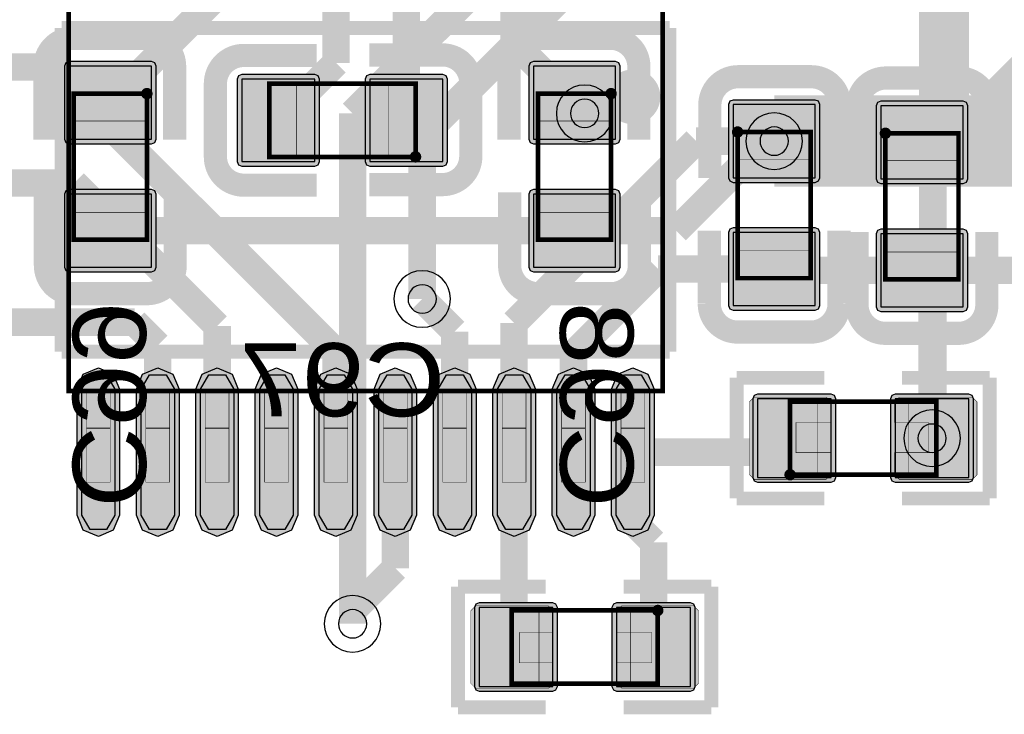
# Model space of a CAD drawing. Header units: millimetres. Extents: x -8 to 125, y -6 to 113.
# Tile 128 of 142: x 79.67 to 90.44, y 63.78 to 71.38. Entities that reach past the tile are written whole.
import ezdxf
from ezdxf.enums import TextEntityAlignment as Align

# ---------------------------------------------------------------- set-up
doc = ezdxf.new("R2010")
doc.units = ezdxf.units.MM
for name, color, linetype, true_color in [('Bottom Layer', 7, 'Continuous', 0x0000ff), ('Bottom Paste Mask Layer', 7, 'Continuous', 0x800000), ('Bottom Silkscreen Layer', 7, 'Continuous', 0x66cc33), ('Bottom Solder Mask Layer', 7, 'Continuous', 0xaa00ff), ('Component Marking Layer', 7, 'Continuous', 0x66ffcc), ('Component Shape Layer', 7, 'Continuous', 0x00cccc), ('Hole Layer', 7, 'Continuous', 0x222222), ('Inner1', 7, 'Continuous', 0x999966), ('Multi-Layer', 7, 'Continuous', 0xc0c0c0), ('Pin Floating Layer', 7, 'Continuous', 0xff99ff), ('Pin Soldering Layer', 7, 'Continuous', 0xcc9999), ('Top Layer', 7, 'Continuous', 0xff0000), ('Top Paste Mask Layer', 7, 'Continuous', 0x808080), ('Top Silkscreen Layer', 7, 'Continuous', 0xffcc00), ('Top Solder Mask Layer', 7, 'Continuous', 0x800080)]:
    doc.layers.add(name, color=color, linetype=linetype, true_color=true_color)
doc.styles.get("Standard").update_dxf_attribs({"font": 'arial.ttf'})

msp = doc.modelspace()

# ---------------------------------------------------------------- hatches: boundary and pattern name
at = {"layer": 'Bottom Layer'}
for points in [[(81.111, 70.874), (80.211, 70.874), (80.211, 70.074), (81.111, 70.074)], [(86.191, 70.874), (85.291, 70.874), (85.291, 70.074), (86.191, 70.074)], [(82.901, 69.832), (82.901, 70.732), (82.101, 70.732), (82.101, 69.832)], [(84.301, 69.832), (84.301, 70.732), (83.501, 70.732), (83.501, 69.832)], [(81.111, 69.474), (80.211, 69.474), (80.211, 68.674), (81.111, 68.674)], [(86.191, 69.474), (85.291, 69.474), (85.291, 68.674), (86.191, 68.674)]]:
    msp.add_hatch(color=256, dxfattribs=at).paths.add_polyline_path(points)
at = {"layer": 'Bottom Paste Mask Layer'}
for points in [[(81.111, 70.874), (80.211, 70.874), (80.211, 70.074), (81.111, 70.074)], [(86.191, 70.874), (85.291, 70.874), (85.291, 70.074), (86.191, 70.074)], [(82.901, 69.832), (82.901, 70.732), (82.101, 70.732), (82.101, 69.832)], [(84.301, 69.832), (84.301, 70.732), (83.501, 70.732), (83.501, 69.832)], [(81.111, 69.474), (80.211, 69.474), (80.211, 68.674), (81.111, 68.674)], [(86.191, 69.474), (85.291, 69.474), (85.291, 68.674), (86.191, 68.674)]]:
    msp.add_hatch(color=256, dxfattribs=at).paths.add_polyline_path(points)
at = {"layer": 'Bottom Solder Mask Layer'}
for points in [[(81.111, 70.925), (80.211, 70.925), (80.175, 70.91), (80.16, 70.874), (80.16, 70.074), (80.175, 70.038), (80.211, 70.023), (81.111, 70.023), (81.147, 70.038), (81.162, 70.074), (81.162, 70.874), (81.147, 70.91)], [(86.191, 70.925), (85.291, 70.925), (85.255, 70.91), (85.24, 70.874), (85.24, 70.074), (85.255, 70.038), (85.291, 70.023), (86.191, 70.023), (86.227, 70.038), (86.242, 70.074), (86.242, 70.874), (86.227, 70.91)], [(82.952, 69.832), (82.952, 70.732), (82.937, 70.768), (82.901, 70.783), (82.101, 70.783), (82.065, 70.768), (82.05, 70.732), (82.05, 69.832), (82.065, 69.796), (82.101, 69.781), (82.901, 69.781), (82.937, 69.796)], [(84.352, 69.832), (84.352, 70.732), (84.337, 70.768), (84.301, 70.783), (83.501, 70.783), (83.465, 70.768), (83.45, 70.732), (83.45, 69.832), (83.465, 69.796), (83.501, 69.781), (84.301, 69.781), (84.337, 69.796)], [(81.111, 69.525), (80.211, 69.525), (80.175, 69.51), (80.16, 69.474), (80.16, 68.674), (80.175, 68.638), (80.211, 68.623), (81.111, 68.623), (81.147, 68.638), (81.162, 68.674), (81.162, 69.474), (81.147, 69.51)], [(86.191, 69.525), (85.291, 69.525), (85.255, 69.51), (85.24, 69.474), (85.24, 68.674), (85.255, 68.638), (85.291, 68.623), (86.191, 68.623), (86.227, 68.638), (86.242, 68.674), (86.242, 69.474), (86.227, 69.51)]]:
    msp.add_hatch(color=256, dxfattribs=at).paths.add_polyline_path(points)
at = {"layer": 'Component Marking Layer'}
for points in [[(81.001, 70.574, 1), (81.121, 70.574, 1)], [(86.081, 70.574, 1), (86.201, 70.574, 1)], [(87.466, 70.154, 1), (87.586, 70.154, 1)], [(89.083, 70.14, 1), (89.203, 70.14, 1)], [(83.941, 69.882, 1), (84.061, 69.882, 1)], [(88.04, 66.402, 1), (88.16, 66.402, 1)], [(86.592, 64.916, 1), (86.712, 64.916, 1)]]:
    msp.add_hatch(color=256, dxfattribs=at).paths.add_polyline_path(points)
at = {"layer": 'Pin Floating Layer'}
for points in [[(80.66, 66.91), (80.66, 67.33), (80.4, 67.33), (80.4, 66.91)], [(81.31, 66.91), (81.31, 67.33), (81.05, 67.33), (81.05, 66.91)], [(81.96, 66.91), (81.96, 67.33), (81.7, 67.33), (81.7, 66.91)], [(82.61, 66.91), (82.61, 67.33), (82.35, 67.33), (82.35, 66.91)], [(83.26, 66.91), (83.26, 67.33), (83, 67.33), (83, 66.91)], [(83.91, 66.91), (83.91, 67.33), (83.65, 67.33), (83.65, 66.91)], [(84.56, 66.91), (84.56, 67.33), (84.3, 67.33), (84.3, 66.91)], [(85.21, 66.91), (85.21, 67.33), (84.95, 67.33), (84.95, 66.91)], [(85.86, 66.91), (85.86, 67.33), (85.6, 67.33), (85.6, 66.91)], [(86.51, 66.91), (86.51, 67.33), (86.25, 67.33), (86.25, 66.91)]]:
    msp.add_hatch(color=256, dxfattribs=at).paths.add_polyline_path(points)
at = {"layer": 'Pin Soldering Layer'}
for points in [[(82.401, 69.882), (82.401, 70.682), (82.701, 70.682), (82.701, 69.882)], [(84.001, 69.882), (84.001, 70.682), (83.701, 70.682), (83.701, 69.882)], [(81.061, 70.574), (80.261, 70.574), (80.261, 70.274), (81.061, 70.274)], [(86.141, 70.574), (85.341, 70.574), (85.341, 70.274), (86.141, 70.274)], [(87.526, 70.154), (88.326, 70.154), (88.326, 69.854), (87.526, 69.854)], [(89.143, 70.14), (89.943, 70.14), (89.943, 69.84), (89.143, 69.84)], [(81.061, 68.974), (80.261, 68.974), (80.261, 69.274), (81.061, 69.274)], [(86.141, 68.974), (85.341, 68.974), (85.341, 69.274), (86.141, 69.274)], [(87.526, 68.554), (88.326, 68.554), (88.326, 68.854), (87.526, 68.854)], [(89.143, 68.54), (89.943, 68.54), (89.943, 68.84), (89.143, 68.84)], [(88.1, 66.402), (88.1, 67.202), (88.4, 67.202), (88.4, 66.402)], [(89.7, 66.402), (89.7, 67.202), (89.4, 67.202), (89.4, 66.402)], [(80.66, 66.32), (80.66, 66.92), (80.4, 66.92), (80.4, 66.32)], [(81.31, 66.32), (81.31, 66.92), (81.05, 66.92), (81.05, 66.32)], [(81.96, 66.32), (81.96, 66.92), (81.7, 66.92), (81.7, 66.32)], [(82.61, 66.32), (82.61, 66.92), (82.35, 66.92), (82.35, 66.32)], [(83.26, 66.32), (83.26, 66.92), (83, 66.92), (83, 66.32)], [(83.91, 66.32), (83.91, 66.92), (83.65, 66.92), (83.65, 66.32)], [(84.56, 66.32), (84.56, 66.92), (84.3, 66.92), (84.3, 66.32)], [(85.21, 66.32), (85.21, 66.92), (84.95, 66.92), (84.95, 66.32)], [(85.86, 66.32), (85.86, 66.92), (85.6, 66.92), (85.6, 66.32)], [(86.51, 66.32), (86.51, 66.92), (86.25, 66.92), (86.25, 66.32)], [(85.052, 64.916), (85.052, 64.116), (85.352, 64.116), (85.352, 64.916)], [(86.652, 64.916), (86.652, 64.116), (86.352, 64.116), (86.352, 64.916)]]:
    msp.add_hatch(color=256, dxfattribs=at).paths.add_polyline_path(points)
at = {"layer": 'Top Layer'}
for points in [[(88.376, 70.454), (87.476, 70.454), (87.476, 69.654), (88.376, 69.654)], [(89.993, 70.44), (89.093, 70.44), (89.093, 69.64), (89.993, 69.64)], [(88.376, 69.054), (87.476, 69.054), (87.476, 68.254), (88.376, 68.254)], [(89.993, 69.04), (89.093, 69.04), (89.093, 68.24), (89.993, 68.24)], [(80.348, 67.338), (80.439, 67.496), (80.621, 67.496), (80.712, 67.338), (80.712, 65.96), (80.621, 65.803), (80.439, 65.803), (80.348, 65.96)], [(80.998, 67.338), (81.089, 67.496), (81.271, 67.496), (81.362, 67.338), (81.362, 65.96), (81.271, 65.803), (81.089, 65.803), (80.998, 65.96)], [(81.648, 67.338), (81.739, 67.496), (81.921, 67.496), (82.012, 67.338), (82.012, 65.96), (81.921, 65.803), (81.739, 65.803), (81.648, 65.96)], [(82.298, 67.338), (82.389, 67.496), (82.571, 67.496), (82.662, 67.338), (82.662, 65.96), (82.571, 65.803), (82.389, 65.803), (82.298, 65.96)], [(82.948, 67.338), (83.039, 67.496), (83.221, 67.496), (83.312, 67.338), (83.312, 65.96), (83.221, 65.803), (83.039, 65.803), (82.948, 65.96)], [(83.598, 67.338), (83.689, 67.496), (83.871, 67.496), (83.962, 67.338), (83.962, 65.96), (83.871, 65.803), (83.689, 65.803), (83.598, 65.96)], [(84.248, 67.338), (84.339, 67.496), (84.521, 67.496), (84.612, 67.338), (84.612, 65.96), (84.521, 65.803), (84.339, 65.803), (84.248, 65.96)], [(84.898, 67.338), (84.989, 67.496), (85.171, 67.496), (85.262, 67.338), (85.262, 65.96), (85.171, 65.803), (84.989, 65.803), (84.898, 65.96)], [(85.548, 67.338), (85.639, 67.496), (85.821, 67.496), (85.912, 67.338), (85.912, 65.96), (85.821, 65.803), (85.639, 65.803), (85.548, 65.96)], [(86.198, 67.338), (86.289, 67.496), (86.471, 67.496), (86.562, 67.338), (86.562, 65.96), (86.471, 65.803), (86.289, 65.803), (86.198, 65.96)], [(87.744, 67.234), (87.744, 66.37), (88.55, 66.37), (88.55, 67.234)], [(89.25, 67.234), (89.25, 66.37), (90.057, 66.37), (90.057, 67.234)], [(85.502, 64.084), (85.502, 64.948), (84.696, 64.948), (84.696, 64.084)], [(87.009, 64.084), (87.009, 64.948), (86.202, 64.948), (86.202, 64.084)]]:
    msp.add_hatch(color=256, dxfattribs=at).paths.add_polyline_path(points)
at = {"layer": 'Top Paste Mask Layer'}
for points in [[(88.376, 70.454), (87.476, 70.454), (87.476, 69.654), (88.376, 69.654)], [(89.993, 70.44), (89.093, 70.44), (89.093, 69.64), (89.993, 69.64)], [(88.376, 69.054), (87.476, 69.054), (87.476, 68.254), (88.376, 68.254)], [(89.993, 69.04), (89.093, 69.04), (89.093, 68.24), (89.993, 68.24)], [(80.348, 67.338), (80.439, 67.496), (80.621, 67.496), (80.712, 67.338), (80.712, 65.96), (80.621, 65.803), (80.439, 65.803), (80.348, 65.96)], [(80.998, 67.338), (81.089, 67.496), (81.271, 67.496), (81.362, 67.338), (81.362, 65.96), (81.271, 65.803), (81.089, 65.803), (80.998, 65.96)], [(81.648, 67.338), (81.739, 67.496), (81.921, 67.496), (82.012, 67.338), (82.012, 65.96), (81.921, 65.803), (81.739, 65.803), (81.648, 65.96)], [(82.298, 67.338), (82.389, 67.496), (82.571, 67.496), (82.662, 67.338), (82.662, 65.96), (82.571, 65.803), (82.389, 65.803), (82.298, 65.96)], [(82.948, 67.338), (83.039, 67.496), (83.221, 67.496), (83.312, 67.338), (83.312, 65.96), (83.221, 65.803), (83.039, 65.803), (82.948, 65.96)], [(83.598, 67.338), (83.689, 67.496), (83.871, 67.496), (83.962, 67.338), (83.962, 65.96), (83.871, 65.803), (83.689, 65.803), (83.598, 65.96)], [(84.248, 67.338), (84.339, 67.496), (84.521, 67.496), (84.612, 67.338), (84.612, 65.96), (84.521, 65.803), (84.339, 65.803), (84.248, 65.96)], [(84.898, 67.338), (84.989, 67.496), (85.171, 67.496), (85.262, 67.338), (85.262, 65.96), (85.171, 65.803), (84.989, 65.803), (84.898, 65.96)], [(85.548, 67.338), (85.639, 67.496), (85.821, 67.496), (85.912, 67.338), (85.912, 65.96), (85.821, 65.803), (85.639, 65.803), (85.548, 65.96)], [(86.198, 67.338), (86.289, 67.496), (86.471, 67.496), (86.562, 67.338), (86.562, 65.96), (86.471, 65.803), (86.289, 65.803), (86.198, 65.96)], [(88.545, 67.202), (88.545, 66.974), (88.165, 66.974), (88.165, 66.644), (88.545, 66.644), (88.545, 66.402), (88.495, 66.352), (87.705, 66.352), (87.655, 66.402), (87.655, 67.202), (87.705, 67.252), (88.495, 67.252)], [(90.095, 67.252), (89.295, 67.252), (89.245, 67.202), (89.245, 66.974), (89.615, 66.974), (89.615, 66.644), (89.245, 66.644), (89.245, 66.402), (89.295, 66.352), (90.095, 66.352), (90.145, 66.402), (90.145, 67.202)], [(84.657, 64.066), (85.457, 64.066), (85.507, 64.116), (85.507, 64.344), (85.137, 64.344), (85.137, 64.674), (85.507, 64.674), (85.507, 64.916), (85.457, 64.966), (84.657, 64.966), (84.607, 64.916), (84.607, 64.116)], [(86.207, 64.116), (86.207, 64.344), (86.587, 64.344), (86.587, 64.674), (86.207, 64.674), (86.207, 64.916), (86.257, 64.966), (87.047, 64.966), (87.097, 64.916), (87.097, 64.116), (87.047, 64.066), (86.257, 64.066)]]:
    msp.add_hatch(color=256, dxfattribs=at).paths.add_polyline_path(points)
at = {"layer": 'Top Solder Mask Layer'}
for points in [[(88.376, 70.504), (87.476, 70.504), (87.44, 70.49), (87.426, 70.454), (87.426, 69.654), (87.44, 69.618), (87.476, 69.603), (88.376, 69.603), (88.412, 69.618), (88.427, 69.654), (88.427, 70.454), (88.412, 70.49)], [(89.993, 70.491), (89.093, 70.491), (89.057, 70.476), (89.042, 70.44), (89.042, 69.64), (89.057, 69.604), (89.093, 69.589), (89.993, 69.589), (90.029, 69.604), (90.044, 69.64), (90.044, 70.44), (90.029, 70.476)], [(88.376, 69.104), (87.476, 69.104), (87.44, 69.089), (87.426, 69.054), (87.426, 68.254), (87.44, 68.218), (87.476, 68.203), (88.376, 68.203), (88.412, 68.218), (88.427, 68.254), (88.427, 69.054), (88.412, 69.089)], [(89.993, 69.091), (89.093, 69.091), (89.057, 69.076), (89.042, 69.04), (89.042, 68.24), (89.057, 68.204), (89.093, 68.189), (89.993, 68.189), (90.029, 68.204), (90.044, 68.24), (90.044, 69.04), (90.029, 69.076)], [(80.297, 67.338), (80.365, 67.503), (80.53, 67.571), (80.694, 67.503), (80.763, 67.338), (80.763, 65.96), (80.694, 65.796), (80.53, 65.727), (80.365, 65.796), (80.297, 65.96)], [(80.947, 67.338), (81.015, 67.503), (81.18, 67.571), (81.344, 67.503), (81.413, 67.338), (81.413, 65.96), (81.344, 65.796), (81.18, 65.727), (81.015, 65.796), (80.947, 65.96)], [(81.597, 67.338), (81.665, 67.503), (81.83, 67.571), (81.994, 67.503), (82.062, 67.338), (82.062, 65.96), (81.994, 65.796), (81.83, 65.727), (81.665, 65.796), (81.597, 65.96)], [(82.247, 67.338), (82.315, 67.503), (82.48, 67.571), (82.644, 67.503), (82.712, 67.338), (82.712, 65.96), (82.644, 65.796), (82.48, 65.727), (82.315, 65.796), (82.247, 65.96)], [(82.897, 67.338), (82.965, 67.503), (83.13, 67.571), (83.294, 67.503), (83.362, 67.338), (83.362, 65.96), (83.294, 65.796), (83.13, 65.727), (82.965, 65.796), (82.897, 65.96)], [(83.547, 67.338), (83.615, 67.503), (83.78, 67.571), (83.944, 67.503), (84.012, 67.338), (84.012, 65.96), (83.944, 65.796), (83.78, 65.727), (83.615, 65.796), (83.547, 65.96)], [(84.197, 67.338), (84.265, 67.503), (84.43, 67.571), (84.595, 67.503), (84.663, 67.338), (84.663, 65.96), (84.595, 65.796), (84.43, 65.727), (84.265, 65.796), (84.197, 65.96)], [(84.847, 67.338), (84.915, 67.503), (85.08, 67.571), (85.245, 67.503), (85.313, 67.338), (85.313, 65.96), (85.245, 65.796), (85.08, 65.727), (84.915, 65.796), (84.847, 65.96)], [(85.497, 67.338), (85.565, 67.503), (85.73, 67.571), (85.894, 67.503), (85.963, 67.338), (85.963, 65.96), (85.894, 65.796), (85.73, 65.727), (85.565, 65.796), (85.497, 65.96)], [(86.147, 67.338), (86.215, 67.503), (86.38, 67.571), (86.544, 67.503), (86.613, 67.338), (86.613, 65.96), (86.544, 65.796), (86.38, 65.727), (86.215, 65.796), (86.147, 65.96)], [(87.693, 67.234), (87.693, 66.37), (87.708, 66.334), (87.744, 66.319), (88.55, 66.319), (88.586, 66.334), (88.601, 66.37), (88.601, 67.234), (88.586, 67.27), (88.55, 67.285), (87.744, 67.285), (87.708, 67.27)], [(89.2, 67.234), (89.2, 66.37), (89.214, 66.334), (89.25, 66.319), (90.057, 66.319), (90.093, 66.334), (90.108, 66.37), (90.108, 67.234), (90.093, 67.27), (90.057, 67.285), (89.25, 67.285), (89.214, 67.27)], [(85.553, 64.084), (85.553, 64.948), (85.538, 64.984), (85.502, 64.999), (84.696, 64.999), (84.66, 64.984), (84.645, 64.948), (84.645, 64.084), (84.66, 64.048), (84.696, 64.033), (85.502, 64.033), (85.538, 64.048)], [(87.06, 64.084), (87.06, 64.948), (87.045, 64.984), (87.009, 64.999), (86.202, 64.999), (86.166, 64.984), (86.151, 64.948), (86.151, 64.084), (86.166, 64.048), (86.202, 64.033), (87.009, 64.033), (87.045, 64.048)]]:
    msp.add_hatch(color=256, dxfattribs=at).paths.add_polyline_path(points)

# ---------------------------------------------------------------- linework, layer by layer
at = {"layer": 'Bottom Layer', "const_width": 0.3}
for points in [[(89.662, 73.406), (89.662, 66.811)], [(83.901, 72.778), (83.901, 70.282)], [(82.48, 72.293), (80.661, 70.474)], [(83.13, 71.92), (83.13, 70.911)], [(83.13, 70.911), (82.501, 70.282)], [(86.854, 69.074), (87.884, 70.104)], [(80.661, 69.074), (85.741, 69.074)], [(85.741, 69.074), (86.854, 69.074)], [(89.662, 66.811), (89.654, 66.802)]]:
    msp.add_lwpolyline(points, dxfattribs=at)
at = {"layer": 'Bottom Layer'}
for points in [[(81.111, 70.874), (80.211, 70.874), (80.211, 70.074), (81.111, 70.074)], [(86.191, 70.874), (85.291, 70.874), (85.291, 70.074), (86.191, 70.074)], [(82.901, 69.832), (82.901, 70.732), (82.101, 70.732), (82.101, 69.832)], [(84.301, 69.832), (84.301, 70.732), (83.501, 70.732), (83.501, 69.832)], [(81.111, 69.474), (80.211, 69.474), (80.211, 68.674), (81.111, 68.674)], [(86.191, 69.474), (85.291, 69.474), (85.291, 68.674), (86.191, 68.674)]]:
    msp.add_lwpolyline(points, close=True, dxfattribs=at)
at = {"layer": 'Bottom Paste Mask Layer'}
for points in [[(81.111, 70.874), (80.211, 70.874), (80.211, 70.074), (81.111, 70.074)], [(86.191, 70.874), (85.291, 70.874), (85.291, 70.074), (86.191, 70.074)], [(82.901, 69.832), (82.901, 70.732), (82.101, 70.732), (82.101, 69.832)], [(84.301, 69.832), (84.301, 70.732), (83.501, 70.732), (83.501, 69.832)], [(81.111, 69.474), (80.211, 69.474), (80.211, 68.674), (81.111, 68.674)], [(86.191, 69.474), (85.291, 69.474), (85.291, 68.674), (86.191, 68.674)]]:
    msp.add_lwpolyline(points, close=True, dxfattribs=at)
at = {"layer": 'Bottom Silkscreen Layer', "const_width": 0.254}
for points in [[(80.255, 71.18, 0.414214), (79.945, 70.87)], [(80.255, 71.18, 0.414214), (79.945, 70.87)], [(81.365, 70.87, 0.414239), (81.055, 71.18)], [(81.365, 70.87, 0.414239), (81.055, 71.18)], [(85.335, 71.18, 0.414214), (85.025, 70.87)], [(85.335, 71.18, 0.414214), (85.025, 70.87)], [(86.445, 70.87, 0.414239), (86.135, 71.18)], [(86.445, 70.87, 0.414239), (86.135, 71.18)], [(82.121, 70.992, 0.414239), (81.811, 70.682)], [(82.121, 70.992, 0.414239), (81.811, 70.682)], [(84.606, 70.688, 0.414214), (84.296, 70.998)], [(84.606, 70.688, 0.414214), (84.296, 70.998)], [(81.811, 69.882, 0.414214), (82.121, 69.572)], [(81.811, 69.882, 0.414214), (82.121, 69.572)], [(84.296, 69.578, 0.414239), (84.606, 69.888)], [(84.296, 69.578, 0.414239), (84.606, 69.888)], [(79.951, 68.694, 0.414239), (80.261, 68.384)], [(79.951, 68.694, 0.414239), (80.261, 68.384)], [(81.061, 68.384, 0.414214), (81.371, 68.694)], [(81.061, 68.384, 0.414214), (81.371, 68.694)], [(85.031, 68.694, 0.414239), (85.341, 68.384)], [(85.031, 68.694, 0.414239), (85.341, 68.384)], [(86.141, 68.384, 0.414214), (86.451, 68.694)], [(86.141, 68.384, 0.414214), (86.451, 68.694)]]:
    msp.add_lwpolyline(points, format="xyb", dxfattribs=at)
for points in [[(80.255, 71.18), (81.055, 71.18)], [(80.255, 71.18), (81.055, 71.18)], [(85.335, 71.18), (86.135, 71.18)], [(85.335, 71.18), (86.135, 71.18)], [(82.921, 70.992), (82.121, 70.992)], [(82.921, 70.992), (82.121, 70.992)], [(83.496, 70.998), (84.296, 70.998)], [(83.496, 70.998), (84.296, 70.998)], [(79.945, 70.07), (79.945, 70.87)], [(79.945, 70.07), (79.945, 70.87)], [(81.365, 70.07), (81.365, 70.87)], [(81.365, 70.07), (81.365, 70.87)], [(85.025, 70.07), (85.025, 70.87)], [(85.025, 70.07), (85.025, 70.87)], [(86.445, 70.07), (86.445, 70.87)], [(86.445, 70.07), (86.445, 70.87)], [(81.811, 70.682), (81.811, 69.882)], [(81.811, 70.682), (81.811, 69.882)], [(84.606, 70.688), (84.606, 69.888)], [(84.606, 70.688), (84.606, 69.888)], [(79.951, 69.494), (79.951, 68.694)], [(79.951, 69.494), (79.951, 68.694)], [(81.371, 69.494), (81.371, 68.694)], [(81.371, 69.494), (81.371, 68.694)], [(82.921, 69.572), (82.121, 69.572)], [(82.921, 69.572), (82.121, 69.572)], [(83.496, 69.578), (84.296, 69.578)], [(83.496, 69.578), (84.296, 69.578)], [(85.031, 69.494), (85.031, 68.694)], [(85.031, 69.494), (85.031, 68.694)], [(86.451, 69.494), (86.451, 68.694)], [(86.451, 69.494), (86.451, 68.694)], [(80.261, 68.384), (81.061, 68.384)], [(80.261, 68.384), (81.061, 68.384)], [(85.341, 68.384), (86.141, 68.384)], [(85.341, 68.384), (86.141, 68.384)]]:
    msp.add_lwpolyline(points, dxfattribs=at)
at = {"layer": 'Bottom Solder Mask Layer'}
for points in [[(81.111, 70.925), (80.211, 70.925), (80.175, 70.91), (80.16, 70.874), (80.16, 70.074), (80.175, 70.038), (80.211, 70.023), (81.111, 70.023), (81.147, 70.038), (81.162, 70.074), (81.162, 70.874), (81.147, 70.91)], [(86.191, 70.925), (85.291, 70.925), (85.255, 70.91), (85.24, 70.874), (85.24, 70.074), (85.255, 70.038), (85.291, 70.023), (86.191, 70.023), (86.227, 70.038), (86.242, 70.074), (86.242, 70.874), (86.227, 70.91)], [(82.952, 69.832), (82.952, 70.732), (82.937, 70.768), (82.901, 70.783), (82.101, 70.783), (82.065, 70.768), (82.05, 70.732), (82.05, 69.832), (82.065, 69.796), (82.101, 69.781), (82.901, 69.781), (82.937, 69.796)], [(84.352, 69.832), (84.352, 70.732), (84.337, 70.768), (84.301, 70.783), (83.501, 70.783), (83.465, 70.768), (83.45, 70.732), (83.45, 69.832), (83.465, 69.796), (83.501, 69.781), (84.301, 69.781), (84.337, 69.796)], [(81.111, 69.525), (80.211, 69.525), (80.175, 69.51), (80.16, 69.474), (80.16, 68.674), (80.175, 68.638), (80.211, 68.623), (81.111, 68.623), (81.147, 68.638), (81.162, 68.674), (81.162, 69.474), (81.147, 69.51)], [(86.191, 69.525), (85.291, 69.525), (85.255, 69.51), (85.24, 69.474), (85.24, 68.674), (85.255, 68.638), (85.291, 68.623), (86.191, 68.623), (86.227, 68.638), (86.242, 68.674), (86.242, 69.474), (86.227, 69.51)]]:
    msp.add_lwpolyline(points, close=True, dxfattribs=at)
at = {"layer": 'Component Marking Layer', "const_width": 0.00508}
for points in [[(81.001, 70.574, 1), (81.121, 70.574, 1)], [(86.081, 70.574, 1), (86.201, 70.574, 1)], [(87.466, 70.154, 1), (87.586, 70.154, 1)], [(89.083, 70.14, 1), (89.203, 70.14, 1)], [(83.941, 69.882, 1), (84.061, 69.882, 1)], [(88.04, 66.402, 1), (88.16, 66.402, 1)], [(86.592, 64.916, 1), (86.712, 64.916, 1)]]:
    msp.add_lwpolyline(points, format="xyb", close=True, dxfattribs=at)
at = {"layer": 'Component Shape Layer', "const_width": 0.0508}
for points in [[(86.705, 71.72), (86.705, 67.32), (80.205, 67.32), (80.205, 71.72)], [(86.705, 71.72), (86.705, 67.32), (80.205, 67.32), (80.205, 71.72)], [(84.001, 69.882), (84.001, 70.682), (82.401, 70.682), (82.401, 69.882)], [(84.001, 69.882), (84.001, 70.682), (82.401, 70.682), (82.401, 69.882)], [(81.061, 70.574), (80.261, 70.574), (80.261, 68.974), (81.061, 68.974)], [(81.061, 70.574), (80.261, 70.574), (80.261, 68.974), (81.061, 68.974)], [(86.141, 70.574), (85.341, 70.574), (85.341, 68.974), (86.141, 68.974)], [(86.141, 70.574), (85.341, 70.574), (85.341, 68.974), (86.141, 68.974)], [(87.526, 70.154), (88.326, 70.154), (88.326, 68.554), (87.526, 68.554)], [(87.526, 70.154), (88.326, 70.154), (88.326, 68.554), (87.526, 68.554)], [(89.143, 70.14), (89.943, 70.14), (89.943, 68.54), (89.143, 68.54)], [(89.143, 70.14), (89.943, 70.14), (89.943, 68.54), (89.143, 68.54)], [(88.1, 66.402), (88.1, 67.202), (89.7, 67.202), (89.7, 66.402)], [(88.1, 66.402), (88.1, 67.202), (89.7, 67.202), (89.7, 66.402)], [(86.652, 64.916), (86.652, 64.116), (85.052, 64.116), (85.052, 64.916)], [(86.652, 64.916), (86.652, 64.116), (85.052, 64.116), (85.052, 64.916)]]:
    msp.add_lwpolyline(points, close=True, dxfattribs=at)
at = {"layer": 'Hole Layer'}
for points in [[(85.697, 70.358, 1), (86.007, 70.358), (86.007, 70.358, 1), (85.697, 70.358)], [(87.771, 70.054, 1), (88.081, 70.054), (88.081, 70.054, 1), (87.771, 70.054)], [(83.919, 68.326, 1), (84.229, 68.326), (84.229, 68.326, 1), (83.919, 68.326)], [(89.499, 66.802, 1), (89.809, 66.802), (89.809, 66.802, 1), (89.499, 66.802)], [(83.157, 64.77, 1), (83.467, 64.77), (83.467, 64.77, 1), (83.157, 64.77)]]:
    msp.add_lwpolyline(points, format="xyb", dxfattribs=at)
at = {"layer": 'Inner1'}
for points, const_width in [([(84.074, 70.104), (90.678, 76.708)], 0.3), ([(83.312, 70.358), (88.138, 75.184)], 0.3), ([(83.312, 64.77), (83.312, 70.358)], 0.3), ([(87.926, 70.054), (92.038, 70.054)], 1), ([(84.074, 68.326), (84.074, 70.104)], 0.3)]:
    msp.add_lwpolyline(points, dxfattribs=dict(at, const_width=const_width))
at = {"layer": 'Multi-Layer'}
for points in [[(85.542, 70.358, 1), (86.162, 70.358), (86.162, 70.358, 1), (85.542, 70.358)], [(87.616, 70.054, 1), (88.236, 70.054), (88.236, 70.054, 1), (87.616, 70.054)], [(83.764, 68.326, 1), (84.384, 68.326), (84.384, 68.326, 1), (83.764, 68.326)], [(89.344, 66.802, 1), (89.964, 66.802), (89.964, 66.802, 1), (89.344, 66.802)], [(83.002, 64.77, 1), (83.622, 64.77), (83.622, 64.77, 1), (83.002, 64.77)]]:
    msp.add_lwpolyline(points, format="xyb", dxfattribs=at)
at = {"layer": 'Pin Floating Layer', "const_width": 0.00508}
for points in [[(80.66, 66.91), (80.66, 67.33), (80.4, 67.33), (80.4, 66.91)], [(80.66, 66.91), (80.66, 67.33), (80.4, 67.33), (80.4, 66.91)], [(81.31, 66.91), (81.31, 67.33), (81.05, 67.33), (81.05, 66.91)], [(81.31, 66.91), (81.31, 67.33), (81.05, 67.33), (81.05, 66.91)], [(81.96, 66.91), (81.96, 67.33), (81.7, 67.33), (81.7, 66.91)], [(81.96, 66.91), (81.96, 67.33), (81.7, 67.33), (81.7, 66.91)], [(82.61, 66.91), (82.61, 67.33), (82.35, 67.33), (82.35, 66.91)], [(82.61, 66.91), (82.61, 67.33), (82.35, 67.33), (82.35, 66.91)], [(83.26, 66.91), (83.26, 67.33), (83, 67.33), (83, 66.91)], [(83.26, 66.91), (83.26, 67.33), (83, 67.33), (83, 66.91)], [(83.91, 66.91), (83.91, 67.33), (83.65, 67.33), (83.65, 66.91)], [(83.91, 66.91), (83.91, 67.33), (83.65, 67.33), (83.65, 66.91)], [(84.56, 66.91), (84.56, 67.33), (84.3, 67.33), (84.3, 66.91)], [(84.56, 66.91), (84.56, 67.33), (84.3, 67.33), (84.3, 66.91)], [(85.21, 66.91), (85.21, 67.33), (84.95, 67.33), (84.95, 66.91)], [(85.21, 66.91), (85.21, 67.33), (84.95, 67.33), (84.95, 66.91)], [(85.86, 66.91), (85.86, 67.33), (85.6, 67.33), (85.6, 66.91)], [(85.86, 66.91), (85.86, 67.33), (85.6, 67.33), (85.6, 66.91)], [(86.51, 66.91), (86.51, 67.33), (86.25, 67.33), (86.25, 66.91)], [(86.51, 66.91), (86.51, 67.33), (86.25, 67.33), (86.25, 66.91)]]:
    msp.add_lwpolyline(points, close=True, dxfattribs=at)
at = {"layer": 'Pin Soldering Layer', "const_width": 0.00508}
for points in [[(82.401, 69.882), (82.401, 70.682), (82.701, 70.682), (82.701, 69.882)], [(82.401, 69.882), (82.401, 70.682), (82.701, 70.682), (82.701, 69.882)], [(84.001, 69.882), (84.001, 70.682), (83.701, 70.682), (83.701, 69.882)], [(84.001, 69.882), (84.001, 70.682), (83.701, 70.682), (83.701, 69.882)], [(81.061, 70.574), (80.261, 70.574), (80.261, 70.274), (81.061, 70.274)], [(81.061, 70.574), (80.261, 70.574), (80.261, 70.274), (81.061, 70.274)], [(86.141, 70.574), (85.341, 70.574), (85.341, 70.274), (86.141, 70.274)], [(86.141, 70.574), (85.341, 70.574), (85.341, 70.274), (86.141, 70.274)], [(87.526, 70.154), (88.326, 70.154), (88.326, 69.854), (87.526, 69.854)], [(87.526, 70.154), (88.326, 70.154), (88.326, 69.854), (87.526, 69.854)], [(89.143, 70.14), (89.943, 70.14), (89.943, 69.84), (89.143, 69.84)], [(89.143, 70.14), (89.943, 70.14), (89.943, 69.84), (89.143, 69.84)], [(81.061, 68.974), (80.261, 68.974), (80.261, 69.274), (81.061, 69.274)], [(81.061, 68.974), (80.261, 68.974), (80.261, 69.274), (81.061, 69.274)], [(86.141, 68.974), (85.341, 68.974), (85.341, 69.274), (86.141, 69.274)], [(86.141, 68.974), (85.341, 68.974), (85.341, 69.274), (86.141, 69.274)], [(87.526, 68.554), (88.326, 68.554), (88.326, 68.854), (87.526, 68.854)], [(87.526, 68.554), (88.326, 68.554), (88.326, 68.854), (87.526, 68.854)], [(89.143, 68.54), (89.943, 68.54), (89.943, 68.84), (89.143, 68.84)], [(89.143, 68.54), (89.943, 68.54), (89.943, 68.84), (89.143, 68.84)], [(88.1, 66.402), (88.1, 67.202), (88.4, 67.202), (88.4, 66.402)], [(88.1, 66.402), (88.1, 67.202), (88.4, 67.202), (88.4, 66.402)], [(89.7, 66.402), (89.7, 67.202), (89.4, 67.202), (89.4, 66.402)], [(89.7, 66.402), (89.7, 67.202), (89.4, 67.202), (89.4, 66.402)], [(80.66, 66.32), (80.66, 66.92), (80.4, 66.92), (80.4, 66.32)], [(80.66, 66.32), (80.66, 66.92), (80.4, 66.92), (80.4, 66.32)], [(81.31, 66.32), (81.31, 66.92), (81.05, 66.92), (81.05, 66.32)], [(81.31, 66.32), (81.31, 66.92), (81.05, 66.92), (81.05, 66.32)], [(81.96, 66.32), (81.96, 66.92), (81.7, 66.92), (81.7, 66.32)], [(81.96, 66.32), (81.96, 66.92), (81.7, 66.92), (81.7, 66.32)], [(82.61, 66.32), (82.61, 66.92), (82.35, 66.92), (82.35, 66.32)], [(82.61, 66.32), (82.61, 66.92), (82.35, 66.92), (82.35, 66.32)], [(83.26, 66.32), (83.26, 66.92), (83, 66.92), (83, 66.32)], [(83.26, 66.32), (83.26, 66.92), (83, 66.92), (83, 66.32)], [(83.91, 66.32), (83.91, 66.92), (83.65, 66.92), (83.65, 66.32)], [(83.91, 66.32), (83.91, 66.92), (83.65, 66.92), (83.65, 66.32)], [(84.56, 66.32), (84.56, 66.92), (84.3, 66.92), (84.3, 66.32)], [(84.56, 66.32), (84.56, 66.92), (84.3, 66.92), (84.3, 66.32)], [(85.21, 66.32), (85.21, 66.92), (84.95, 66.92), (84.95, 66.32)], [(85.21, 66.32), (85.21, 66.92), (84.95, 66.92), (84.95, 66.32)], [(85.86, 66.32), (85.86, 66.92), (85.6, 66.92), (85.6, 66.32)], [(85.86, 66.32), (85.86, 66.92), (85.6, 66.92), (85.6, 66.32)], [(86.51, 66.32), (86.51, 66.92), (86.25, 66.92), (86.25, 66.32)], [(86.51, 66.32), (86.51, 66.92), (86.25, 66.92), (86.25, 66.32)], [(85.052, 64.916), (85.052, 64.116), (85.352, 64.116), (85.352, 64.916)], [(85.052, 64.916), (85.052, 64.116), (85.352, 64.116), (85.352, 64.916)], [(86.652, 64.916), (86.652, 64.116), (86.352, 64.116), (86.352, 64.916)], [(86.652, 64.916), (86.652, 64.116), (86.352, 64.116), (86.352, 64.916)]]:
    msp.add_lwpolyline(points, close=True, dxfattribs=at)
at = {"layer": 'Top Layer', "const_width": 0.3}
for points in [[(85.08, 72.391), (85.08, 71.13)], [(92.154, 72.39), (89.818, 70.054)], [(89.908, 72.136), (89.908, 70.404)], [(85.852, 70.358), (85.08, 71.13)], [(80.01, 70.866), (77.97, 70.866)], [(83.13, 67.747), (80.01, 70.866)], [(89.908, 70.404), (89.557, 70.054)], [(85.08, 68.062), (87.072, 70.054)], [(87.072, 70.054), (87.926, 70.054)], [(87.926, 70.054), (89.529, 70.054)], [(89.529, 70.054), (89.543, 70.04)], [(89.557, 70.054), (89.529, 70.054)], [(89.557, 70.054), (89.543, 70.04)], [(89.818, 70.054), (89.557, 70.054)], [(80.264, 69.596), (77.716, 69.596)], [(81.83, 68.031), (80.264, 69.596)], [(86.656, 68.654), (85.73, 67.727)], [(87.926, 68.654), (86.656, 68.654)], [(87.94, 68.64), (87.926, 68.654)], [(89.543, 68.64), (87.94, 68.64)], [(89.543, 68.64), (89.654, 68.529)], [(93.718, 68.64), (89.543, 68.64)], [(89.654, 68.529), (89.654, 66.802)], [(84.074, 68.326), (84.43, 67.97)], [(80.926, 68.072), (77.716, 68.072)], [(81.18, 67.818), (80.926, 68.072)], [(85.08, 66.649), (85.08, 68.062)], [(81.83, 66.649), (81.83, 68.031)], [(84.43, 67.97), (84.43, 66.649)], [(81.18, 66.649), (81.18, 67.818)], [(83.13, 66.649), (83.13, 67.747)], [(85.73, 67.727), (85.73, 66.649)], [(87.994, 66.649), (88.147, 66.802)], [(83.78, 65.379), (83.78, 66.649)], [(85.08, 66.649), (85.08, 64.535)], [(86.38, 66.649), (87.994, 66.649)], [(86.38, 66.649), (86.38, 65.887)], [(86.38, 65.887), (86.606, 65.661)], [(86.606, 65.661), (86.606, 64.516)], [(83.312, 64.912), (83.78, 65.379)], [(83.312, 64.77), (83.312, 64.912)], [(85.08, 64.535), (85.099, 64.516)]]:
    msp.add_lwpolyline(points, dxfattribs=at)
at = {"layer": 'Top Layer'}
for points in [[(88.376, 70.454), (87.476, 70.454), (87.476, 69.654), (88.376, 69.654)], [(89.993, 70.44), (89.093, 70.44), (89.093, 69.64), (89.993, 69.64)], [(88.376, 69.054), (87.476, 69.054), (87.476, 68.254), (88.376, 68.254)], [(89.993, 69.04), (89.093, 69.04), (89.093, 68.24), (89.993, 68.24)], [(80.348, 67.338), (80.439, 67.496), (80.621, 67.496), (80.712, 67.338), (80.712, 65.96), (80.621, 65.803), (80.439, 65.803), (80.348, 65.96)], [(80.998, 67.338), (81.089, 67.496), (81.271, 67.496), (81.362, 67.338), (81.362, 65.96), (81.271, 65.803), (81.089, 65.803), (80.998, 65.96)], [(81.648, 67.338), (81.739, 67.496), (81.921, 67.496), (82.012, 67.338), (82.012, 65.96), (81.921, 65.803), (81.739, 65.803), (81.648, 65.96)], [(82.298, 67.338), (82.389, 67.496), (82.571, 67.496), (82.662, 67.338), (82.662, 65.96), (82.571, 65.803), (82.389, 65.803), (82.298, 65.96)], [(82.948, 67.338), (83.039, 67.496), (83.221, 67.496), (83.312, 67.338), (83.312, 65.96), (83.221, 65.803), (83.039, 65.803), (82.948, 65.96)], [(83.598, 67.338), (83.689, 67.496), (83.871, 67.496), (83.962, 67.338), (83.962, 65.96), (83.871, 65.803), (83.689, 65.803), (83.598, 65.96)], [(84.248, 67.338), (84.339, 67.496), (84.521, 67.496), (84.612, 67.338), (84.612, 65.96), (84.521, 65.803), (84.339, 65.803), (84.248, 65.96)], [(84.898, 67.338), (84.989, 67.496), (85.171, 67.496), (85.262, 67.338), (85.262, 65.96), (85.171, 65.803), (84.989, 65.803), (84.898, 65.96)], [(85.548, 67.338), (85.639, 67.496), (85.821, 67.496), (85.912, 67.338), (85.912, 65.96), (85.821, 65.803), (85.639, 65.803), (85.548, 65.96)], [(86.198, 67.338), (86.289, 67.496), (86.471, 67.496), (86.562, 67.338), (86.562, 65.96), (86.471, 65.803), (86.289, 65.803), (86.198, 65.96)], [(87.744, 67.234), (87.744, 66.37), (88.55, 66.37), (88.55, 67.234)], [(89.25, 67.234), (89.25, 66.37), (90.057, 66.37), (90.057, 67.234)], [(85.502, 64.084), (85.502, 64.948), (84.696, 64.948), (84.696, 64.084)], [(87.009, 64.084), (87.009, 64.948), (86.202, 64.948), (86.202, 64.084)]]:
    msp.add_lwpolyline(points, close=True, dxfattribs=at)
at = {"layer": 'Top Paste Mask Layer'}
for points in [[(88.376, 70.454), (87.476, 70.454), (87.476, 69.654), (88.376, 69.654)], [(89.993, 70.44), (89.093, 70.44), (89.093, 69.64), (89.993, 69.64)], [(88.376, 69.054), (87.476, 69.054), (87.476, 68.254), (88.376, 68.254)], [(89.993, 69.04), (89.093, 69.04), (89.093, 68.24), (89.993, 68.24)], [(80.348, 67.338), (80.439, 67.496), (80.621, 67.496), (80.712, 67.338), (80.712, 65.96), (80.621, 65.803), (80.439, 65.803), (80.348, 65.96)], [(80.998, 67.338), (81.089, 67.496), (81.271, 67.496), (81.362, 67.338), (81.362, 65.96), (81.271, 65.803), (81.089, 65.803), (80.998, 65.96)], [(81.648, 67.338), (81.739, 67.496), (81.921, 67.496), (82.012, 67.338), (82.012, 65.96), (81.921, 65.803), (81.739, 65.803), (81.648, 65.96)], [(82.298, 67.338), (82.389, 67.496), (82.571, 67.496), (82.662, 67.338), (82.662, 65.96), (82.571, 65.803), (82.389, 65.803), (82.298, 65.96)], [(82.948, 67.338), (83.039, 67.496), (83.221, 67.496), (83.312, 67.338), (83.312, 65.96), (83.221, 65.803), (83.039, 65.803), (82.948, 65.96)], [(83.598, 67.338), (83.689, 67.496), (83.871, 67.496), (83.962, 67.338), (83.962, 65.96), (83.871, 65.803), (83.689, 65.803), (83.598, 65.96)], [(84.248, 67.338), (84.339, 67.496), (84.521, 67.496), (84.612, 67.338), (84.612, 65.96), (84.521, 65.803), (84.339, 65.803), (84.248, 65.96)], [(84.898, 67.338), (84.989, 67.496), (85.171, 67.496), (85.262, 67.338), (85.262, 65.96), (85.171, 65.803), (84.989, 65.803), (84.898, 65.96)], [(85.548, 67.338), (85.639, 67.496), (85.821, 67.496), (85.912, 67.338), (85.912, 65.96), (85.821, 65.803), (85.639, 65.803), (85.548, 65.96)], [(86.198, 67.338), (86.289, 67.496), (86.471, 67.496), (86.562, 67.338), (86.562, 65.96), (86.471, 65.803), (86.289, 65.803), (86.198, 65.96)]]:
    msp.add_lwpolyline(points, close=True, dxfattribs=at)
at = {"layer": 'Top Paste Mask Layer', "const_width": 0.00508}
for points in [[(88.545, 67.202), (88.545, 66.974), (88.165, 66.974), (88.165, 66.644), (88.545, 66.644), (88.545, 66.402), (88.495, 66.352), (87.705, 66.352), (87.655, 66.402), (87.655, 67.202), (87.705, 67.252), (88.495, 67.252)], [(88.545, 67.202), (88.545, 66.974), (88.165, 66.974), (88.165, 66.644), (88.545, 66.644), (88.545, 66.402), (88.495, 66.352), (87.705, 66.352), (87.655, 66.402), (87.655, 67.202), (87.705, 67.252), (88.495, 67.252)], [(90.095, 67.252), (89.295, 67.252), (89.245, 67.202), (89.245, 66.974), (89.615, 66.974), (89.615, 66.644), (89.245, 66.644), (89.245, 66.402), (89.295, 66.352), (90.095, 66.352), (90.145, 66.402), (90.145, 67.202)], [(90.095, 67.252), (89.295, 67.252), (89.245, 67.202), (89.245, 66.974), (89.615, 66.974), (89.615, 66.644), (89.245, 66.644), (89.245, 66.402), (89.295, 66.352), (90.095, 66.352), (90.145, 66.402), (90.145, 67.202)], [(84.657, 64.066), (85.457, 64.066), (85.507, 64.116), (85.507, 64.344), (85.137, 64.344), (85.137, 64.674), (85.507, 64.674), (85.507, 64.916), (85.457, 64.966), (84.657, 64.966), (84.607, 64.916), (84.607, 64.116)], [(84.657, 64.066), (85.457, 64.066), (85.507, 64.116), (85.507, 64.344), (85.137, 64.344), (85.137, 64.674), (85.507, 64.674), (85.507, 64.916), (85.457, 64.966), (84.657, 64.966), (84.607, 64.916), (84.607, 64.116)], [(86.207, 64.116), (86.207, 64.344), (86.587, 64.344), (86.587, 64.674), (86.207, 64.674), (86.207, 64.916), (86.257, 64.966), (87.047, 64.966), (87.097, 64.916), (87.097, 64.116), (87.047, 64.066), (86.257, 64.066)], [(86.207, 64.116), (86.207, 64.344), (86.587, 64.344), (86.587, 64.674), (86.207, 64.674), (86.207, 64.916), (86.257, 64.966), (87.047, 64.966), (87.097, 64.916), (87.097, 64.116), (87.047, 64.066), (86.257, 64.066)]]:
    msp.add_lwpolyline(points, close=True, dxfattribs=at)
at = {"layer": 'Top Silkscreen Layer'}
for points, const_width in [([(80.129, 67.749), (80.129, 71.292)], 0.152), ([(80.129, 71.292), (86.781, 71.292)], 0.152), ([(80.129, 67.749), (80.129, 71.292)], 0.152), ([(80.129, 71.292), (86.781, 71.292)], 0.152), ([(86.781, 71.292), (86.781, 67.749)], 0.152), ([(86.781, 71.292), (86.781, 67.749)], 0.152), ([(88.332, 70.759), (87.532, 70.759)], 0.254), ([(88.332, 70.759), (87.532, 70.759)], 0.254), ([(89.949, 70.745), (89.149, 70.745)], 0.254), ([(89.949, 70.745), (89.149, 70.745)], 0.254), ([(87.222, 69.649), (87.222, 70.449)], 0.254), ([(87.222, 69.649), (87.222, 70.449)], 0.254), ([(88.642, 69.649), (88.642, 70.449)], 0.254), ([(88.642, 69.649), (88.642, 70.449)], 0.254), ([(88.839, 69.635), (88.839, 70.435)], 0.254), ([(88.839, 69.635), (88.839, 70.435)], 0.254), ([(90.259, 69.635), (90.259, 70.435)], 0.254), ([(90.259, 69.635), (90.259, 70.435)], 0.254), ([(87.216, 69.073), (87.216, 68.273)], 0.254), ([(87.216, 69.073), (87.216, 68.273)], 0.254), ([(88.636, 69.073), (88.636, 68.273)], 0.254), ([(88.636, 69.073), (88.636, 68.273)], 0.254), ([(88.833, 69.059), (88.833, 68.26)], 0.254), ([(88.833, 69.059), (88.833, 68.26)], 0.254), ([(90.253, 69.059), (90.253, 68.26)], 0.254), ([(90.253, 69.059), (90.253, 68.26)], 0.254), ([(88.326, 67.964), (87.526, 67.964)], 0.254), ([(88.326, 67.964), (87.526, 67.964)], 0.254), ([(89.943, 67.95), (89.143, 67.95)], 0.254), ([(89.943, 67.95), (89.143, 67.95)], 0.254), ([(86.781, 67.749), (80.129, 67.749)], 0.152), ([(86.781, 67.749), (80.129, 67.749)], 0.152), ([(87.515, 66.142), (87.515, 67.463)], 0.152), ([(87.515, 67.463), (88.474, 67.463)], 0.152), ([(87.515, 66.142), (87.515, 67.463)], 0.152), ([(87.515, 67.463), (88.474, 67.463)], 0.152), ([(90.285, 67.463), (89.326, 67.463)], 0.152), ([(90.285, 67.463), (89.326, 67.463)], 0.152), ([(90.285, 66.142), (90.285, 67.463)], 0.152), ([(90.285, 66.142), (90.285, 67.463)], 0.152), ([(88.474, 66.142), (87.515, 66.142)], 0.152), ([(88.474, 66.142), (87.515, 66.142)], 0.152), ([(89.326, 66.142), (90.285, 66.142)], 0.152), ([(89.326, 66.142), (90.285, 66.142)], 0.152), ([(85.426, 65.177), (84.467, 65.177)], 0.152), ([(84.467, 65.177), (84.467, 63.856)], 0.152), ([(85.426, 65.177), (84.467, 65.177)], 0.152), ([(84.467, 65.177), (84.467, 63.856)], 0.152), ([(86.278, 65.177), (87.237, 65.177)], 0.152), ([(86.278, 65.177), (87.237, 65.177)], 0.152), ([(87.237, 65.177), (87.237, 63.856)], 0.152), ([(87.237, 65.177), (87.237, 63.856)], 0.152), ([(84.467, 63.856), (85.426, 63.856)], 0.152), ([(84.467, 63.856), (85.426, 63.856)], 0.152), ([(87.237, 63.856), (86.278, 63.856)], 0.152), ([(87.237, 63.856), (86.278, 63.856)], 0.152)]:
    msp.add_lwpolyline(points, dxfattribs=dict(at, const_width=const_width))
at = {"layer": 'Top Silkscreen Layer', "const_width": 0.3}
msp.add_lwpolyline([(86.23, 70.539, 1), (86.53, 70.539, 1)], format="xyb", close=True, dxfattribs=at)
msp.add_lwpolyline([(86.23, 70.539, 1), (86.53, 70.539, 1)], format="xyb", close=True, dxfattribs=at)
at = {"layer": 'Top Silkscreen Layer', "const_width": 0.254}
for points in [[(87.222, 70.449, -0.414239), (87.532, 70.759)], [(87.222, 70.449, -0.414239), (87.532, 70.759)], [(88.332, 70.759, -0.414214), (88.642, 70.449)], [(88.332, 70.759, -0.414214), (88.642, 70.449)], [(88.839, 70.435, -0.414239), (89.149, 70.745)], [(88.839, 70.435, -0.414239), (89.149, 70.745)], [(89.949, 70.745, -0.414214), (90.259, 70.435)], [(89.949, 70.745, -0.414214), (90.259, 70.435)], [(87.526, 67.964, -0.414214), (87.216, 68.273)], [(87.526, 67.964, -0.414214), (87.216, 68.273)], [(88.636, 68.273, -0.414239), (88.326, 67.964)], [(88.636, 68.273, -0.414239), (88.326, 67.964)], [(89.143, 67.95, -0.414214), (88.833, 68.26)], [(89.143, 67.95, -0.414214), (88.833, 68.26)], [(90.253, 68.26, -0.414239), (89.943, 67.95)], [(90.253, 68.26, -0.414239), (89.943, 67.95)]]:
    msp.add_lwpolyline(points, format="xyb", dxfattribs=at)
at = {"layer": 'Top Solder Mask Layer'}
for points in [[(88.376, 70.504), (87.476, 70.504), (87.44, 70.49), (87.426, 70.454), (87.426, 69.654), (87.44, 69.618), (87.476, 69.603), (88.376, 69.603), (88.412, 69.618), (88.427, 69.654), (88.427, 70.454), (88.412, 70.49)], [(89.993, 70.491), (89.093, 70.491), (89.057, 70.476), (89.042, 70.44), (89.042, 69.64), (89.057, 69.604), (89.093, 69.589), (89.993, 69.589), (90.029, 69.604), (90.044, 69.64), (90.044, 70.44), (90.029, 70.476)], [(88.376, 69.104), (87.476, 69.104), (87.44, 69.089), (87.426, 69.054), (87.426, 68.254), (87.44, 68.218), (87.476, 68.203), (88.376, 68.203), (88.412, 68.218), (88.427, 68.254), (88.427, 69.054), (88.412, 69.089)], [(89.993, 69.091), (89.093, 69.091), (89.057, 69.076), (89.042, 69.04), (89.042, 68.24), (89.057, 68.204), (89.093, 68.189), (89.993, 68.189), (90.029, 68.204), (90.044, 68.24), (90.044, 69.04), (90.029, 69.076)], [(80.297, 67.338), (80.365, 67.503), (80.53, 67.571), (80.694, 67.503), (80.763, 67.338), (80.763, 65.96), (80.694, 65.796), (80.53, 65.727), (80.365, 65.796), (80.297, 65.96)], [(80.947, 67.338), (81.015, 67.503), (81.18, 67.571), (81.344, 67.503), (81.413, 67.338), (81.413, 65.96), (81.344, 65.796), (81.18, 65.727), (81.015, 65.796), (80.947, 65.96)], [(81.597, 67.338), (81.665, 67.503), (81.83, 67.571), (81.994, 67.503), (82.062, 67.338), (82.062, 65.96), (81.994, 65.796), (81.83, 65.727), (81.665, 65.796), (81.597, 65.96)], [(82.247, 67.338), (82.315, 67.503), (82.48, 67.571), (82.644, 67.503), (82.712, 67.338), (82.712, 65.96), (82.644, 65.796), (82.48, 65.727), (82.315, 65.796), (82.247, 65.96)], [(82.897, 67.338), (82.965, 67.503), (83.13, 67.571), (83.294, 67.503), (83.362, 67.338), (83.362, 65.96), (83.294, 65.796), (83.13, 65.727), (82.965, 65.796), (82.897, 65.96)], [(83.547, 67.338), (83.615, 67.503), (83.78, 67.571), (83.944, 67.503), (84.012, 67.338), (84.012, 65.96), (83.944, 65.796), (83.78, 65.727), (83.615, 65.796), (83.547, 65.96)], [(84.197, 67.338), (84.265, 67.503), (84.43, 67.571), (84.595, 67.503), (84.663, 67.338), (84.663, 65.96), (84.595, 65.796), (84.43, 65.727), (84.265, 65.796), (84.197, 65.96)], [(84.847, 67.338), (84.915, 67.503), (85.08, 67.571), (85.245, 67.503), (85.313, 67.338), (85.313, 65.96), (85.245, 65.796), (85.08, 65.727), (84.915, 65.796), (84.847, 65.96)], [(85.497, 67.338), (85.565, 67.503), (85.73, 67.571), (85.894, 67.503), (85.963, 67.338), (85.963, 65.96), (85.894, 65.796), (85.73, 65.727), (85.565, 65.796), (85.497, 65.96)], [(86.147, 67.338), (86.215, 67.503), (86.38, 67.571), (86.544, 67.503), (86.613, 67.338), (86.613, 65.96), (86.544, 65.796), (86.38, 65.727), (86.215, 65.796), (86.147, 65.96)], [(87.693, 67.234), (87.693, 66.37), (87.708, 66.334), (87.744, 66.319), (88.55, 66.319), (88.586, 66.334), (88.601, 66.37), (88.601, 67.234), (88.586, 67.27), (88.55, 67.285), (87.744, 67.285), (87.708, 67.27)], [(89.2, 67.234), (89.2, 66.37), (89.214, 66.334), (89.25, 66.319), (90.057, 66.319), (90.093, 66.334), (90.108, 66.37), (90.108, 67.234), (90.093, 67.27), (90.057, 67.285), (89.25, 67.285), (89.214, 67.27)], [(85.553, 64.084), (85.553, 64.948), (85.538, 64.984), (85.502, 64.999), (84.696, 64.999), (84.66, 64.984), (84.645, 64.948), (84.645, 64.084), (84.66, 64.048), (84.696, 64.033), (85.502, 64.033), (85.538, 64.048)], [(87.06, 64.084), (87.06, 64.948), (87.045, 64.984), (87.009, 64.999), (86.202, 64.999), (86.166, 64.984), (86.151, 64.948), (86.151, 64.084), (86.166, 64.048), (86.202, 64.033), (87.009, 64.033), (87.045, 64.048)]]:
    msp.add_lwpolyline(points, close=True, dxfattribs=at)

# ---------------------------------------------------------------- texts
at = {"layer": 'Bottom Silkscreen Layer', "text_generation_flag": 2, "width": 1.1}
for s, rotation, p in [('C99', 630, (80.01, 66.04)), ('C98', 990, (85.344, 66.04)), ('C97', 360, (84.328, 66.802))]:
    msp.add_text(s, height=0.8001, rotation=rotation, dxfattribs=at).set_placement(p, align=Align.BOTTOM_LEFT)

doc.saveas('drawing.dxf')
